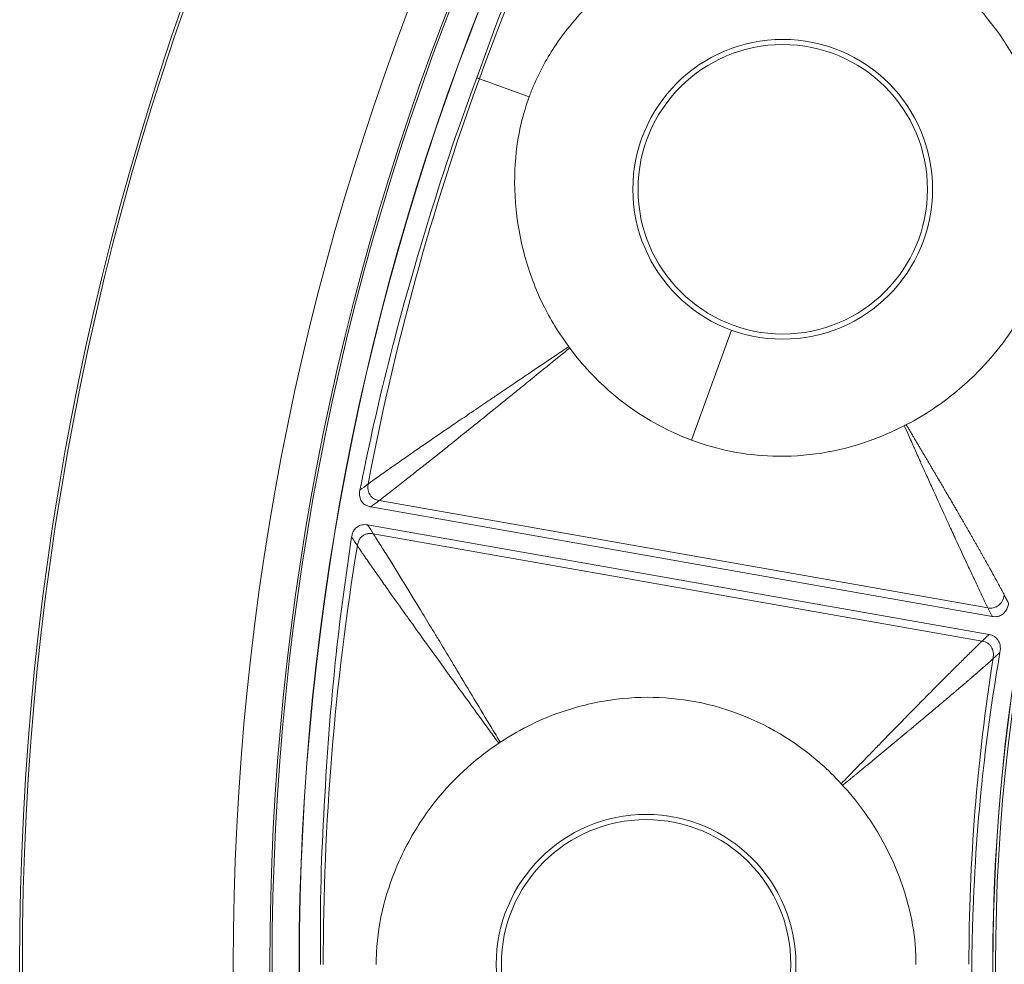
# Model space of a CAD drawing. Header units: inches. Extents: x -2.8 to 15.2, y -6.6 to 17.6.
# Tile 17 of 83: x 8.1 to 9.3, y -3.1 to -1.9. Entities that reach past the tile are written whole.
import ezdxf

# ---------------------------------------------------------------- set-up
doc = ezdxf.new("R2010")
doc.units = ezdxf.units.IN
doc.header["$MEASUREMENT"] = 0
doc.layers.add('Visible (ANSI)', color=7, linetype='Continuous', lineweight=18)
doc.layers.add('Visible Narrow (ANSI)', color=7, linetype='Continuous', lineweight=18)

msp = doc.modelspace()

# ---------------------------------------------------------------- linework, layer by layer
at = {"layer": 'Visible (ANSI)'}
for p, q in [((9.3283, -2.6708), (8.5667, -2.5365)), ((9.3244, -2.6929), (8.5628, -2.5586))]:
    msp.add_line(p, q, dxfattribs=at)
for centre, radius in [((11.6816, -3.0972), 3.5453), ((11.6816, -3.0972), 3.542), ((11.6816, -3.0972), 3.2835), ((11.6816, -3.0972), 3.2386), ((11.6816, -3.0972), 3.2359), ((11.6816, -3.0972), 3.2028), ((11.6816, -3.0972), 3.2025), ((11.6816, -3.0972), 2.3526), ((11.6816, -3.0972), 2.3524), ((9.0716, -2.1472), 0.1774), ((8.9041, -3.0972), 0.1774)]:
    msp.add_circle(centre, radius, dxfattribs=at)
for centre, radius, start, end in [((11.6816, -3.0972), 2.3492, 153.61, 206.39), ((11.6785, -3.0966), 3.1338, 169.2276132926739, 169.2276331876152), ((11.6399, -3.0904), 3.0947, 170.7698717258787, 170.7698834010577)]:
    msp.add_arc(centre, radius, start, end, dxfattribs=at)
for points, knots in [([(8.6965, -2.0107), (8.73, -1.9171), (8.7462, -1.879), (8.8245, -1.6965), (8.8661, -1.6149), (8.9115, -1.5316)], [-1.447953, -1.447953, -1.447953, -1.447953, -1.062254, -1.062254, -0.278014, -0.278014, -0.278014, -0.278014]), ([(9.372, -2.021), (9.3628, -1.9987), (9.3521, -1.9796), (9.3179, -1.9283), (9.2874, -1.8974), (9.218, -1.8514), (9.1806, -1.836), (9.1205, -1.8236), (9.0994, -1.8213), (9.0549, -1.8208), (9.0269, -1.823), (8.9967, -1.8303)], [0.4775181, 0.4775181, 0.4775181, 0.4775181, 0.571479, 0.571479, 0.7834136, 0.7834136, 0.9829722, 0.9829722, 1.0877717, 1.0877717, 1.2039733, 1.2039733, 1.2039733, 1.2039733]), ([(8.9947, -1.8308), (8.9673, -1.8374), (8.9321, -1.8495), (8.8768, -1.884), (8.8595, -1.8973), (8.8249, -1.9293), (8.808, -1.9487), (8.7829, -1.9857), (8.7737, -2.0025), (8.7643, -2.0248), (8.7625, -2.0293), (8.7608, -2.0341)], [0.721035, 0.721035, 0.721035, 0.721035, 1.0196794, 1.0196794, 1.168255, 1.168255, 1.3434909, 1.3434909, 1.4781824, 1.4781824, 1.5102401, 1.5102401, 1.5102401, 1.5102401]), ([(8.5533, -2.5159), (8.5727, -2.4197), (8.5943, -2.3262), (8.6553, -2.1265), (8.6688, -2.0856), (8.6965, -2.0107)], [-6.768674, -6.768674, -6.768674, -6.768674, -4.297087, -4.297087, -3.056468, -3.056468, -3.056468, -3.056468]), ([(8.7608, -2.0341), (8.7586, -2.0402), (8.7565, -2.0466), (8.7507, -2.0664), (8.7478, -2.0803), (8.7408, -2.1317), (8.7418, -2.1768), (8.7596, -2.2455), (8.7671, -2.2661), (8.7841, -2.3015), (8.7946, -2.3203), (8.8093, -2.3401)], [0.3336366, 0.3336366, 0.3336366, 0.3336366, 0.3690621, 0.3690621, 0.4517727, 0.4517727, 0.6653029, 0.6653029, 0.7609003, 0.7609003, 0.836152, 0.836152, 0.836152, 0.836152]), ([(9.2229, -2.4357), (9.2355, -2.4293), (9.2464, -2.4226), (9.274, -2.4043), (9.2909, -2.3905), (9.3295, -2.3527), (9.3488, -2.3277), (9.3682, -2.2933), (9.3727, -2.2841), (9.3789, -2.2696), (9.3808, -2.2647), (9.3824, -2.2603)], [0.6303659, 0.6303659, 0.6303659, 0.6303659, 0.6905709, 0.6905709, 0.8060698, 0.8060698, 0.9785377, 0.9785377, 1.040405, 1.040405, 1.0737627, 1.0737627, 1.0737627, 1.0737627]), ([(8.8105, -2.3418), (8.8182, -2.3521), (8.8264, -2.362), (8.8644, -2.4027), (8.8996, -2.4281), (8.9455, -2.4491), (8.9525, -2.452), (8.9597, -2.4547)], [0.8370645, 0.8370645, 0.8370645, 0.8370645, 1.0320565, 1.0320565, 1.6885693, 1.6885693, 1.8060057, 1.8060057, 1.8060057, 1.8060057]), ([(8.9597, -2.4547), (8.9915, -2.4666), (9.0251, -2.4733), (9.0995, -2.4755), (9.1397, -2.4691), (9.1922, -2.4505), (9.2066, -2.4442), (9.2205, -2.437)], [1.806006, 1.806006, 1.806006, 1.806006, 2.33096, 2.33096, 2.944596, 2.944596, 3.181959, 3.181959, 3.181959, 3.181959]), ([(9.2205, -2.437), (9.2213, -2.4366), (9.222, -2.4362), (9.2228, -2.4358), (9.2229, -2.4357), (9.2229, -2.4357)], [0.24237317, 0.24237317, 0.24237317, 0.24237317, 0.25467927, 0.25467927, 0.25554572, 0.25554572, 0.25554572, 0.25554572]), ([(8.5667, -2.5365), (8.5653, -2.5363), (8.5639, -2.5359), (8.5613, -2.5349), (8.5601, -2.5343), (8.5575, -2.5324), (8.5563, -2.5311), (8.5542, -2.5278), (8.5535, -2.526), (8.5526, -2.5213), (8.5528, -2.5185), (8.5533, -2.5159)], [-0.07142785, -0.07142785, -0.07142785, -0.07142785, -0.06067902, -0.06067902, -0.05034028, -0.05034028, -0.0362105, -0.0362105, -0.02075926, -0.02075926, 0, 0, 0, 0]), ([(8.5432, -2.5735), (8.5434, -2.5719), (8.5438, -2.5703), (8.5448, -2.5674), (8.5455, -2.566), (8.5474, -2.5633), (8.5487, -2.5619), (8.5518, -2.5598), (8.5536, -2.559), (8.5579, -2.5581), (8.5603, -2.5582), (8.5628, -2.5586)], [-0.07138167, -0.07138167, -0.07138167, -0.07138167, -0.05926609, -0.05926609, -0.04766803, -0.04766803, -0.03348595, -0.03348595, -0.01869619, -0.01869619, 0, 0, 0, 0]), ([(8.505, -3.0972), (8.5044, -2.9978), (8.5066, -2.9564), (8.5177, -2.7581), (8.529, -2.6673), (8.5432, -2.5735)], [-1.447953, -1.447953, -1.447953, -1.447953, -1.062254, -1.062254, -0.278014, -0.278014, -0.278014, -0.278014]), ([(9.3484, -2.6548), (9.3481, -2.6565), (9.3477, -2.6582), (9.3465, -2.6613), (9.3458, -2.6627), (9.3437, -2.6658), (9.3423, -2.6672), (9.339, -2.6695), (9.3372, -2.6703), (9.333, -2.6712), (9.3306, -2.6712), (9.3283, -2.6708)], [-0.0739186, -0.0739186, -0.0739186, -0.0739186, -0.06095445, -0.06095445, -0.0484905, -0.0484905, -0.03306529, -0.03306529, -0.01779413, -0.01779413, 0, 0, 0, 0]), ([(9.3244, -2.6929), (9.3256, -2.6931), (9.3268, -2.6934), (9.3291, -2.6943), (9.3302, -2.6949), (9.3328, -2.6966), (9.3342, -2.698), (9.3366, -2.7014), (9.3374, -2.7035), (9.3384, -2.7085), (9.3384, -2.7115), (9.3378, -2.7148)], [-0.08431808, -0.08431808, -0.08431808, -0.08431808, -0.07336309, -0.07336309, -0.06261102, -0.06261102, -0.04507429, -0.04507429, -0.02527359, -0.02527359, 0, 0, 0, 0]), ([(9.3378, -2.7148), (9.3229, -2.8015), (9.3097, -2.9012), (9.3042, -3.0461), (9.3036, -3.0597), (9.3032, -3.0972)], [-13.567321, -13.567321, -13.567321, -13.567321, -4.529822, -4.529822, -3.431157, -3.431157, -3.431157, -3.431157]), ([(9.1432, -2.8758), (9.1269, -2.858), (9.1103, -2.8438), (9.0607, -2.8072), (9.0215, -2.7886), (8.9405, -2.7691), (8.9001, -2.7675), (8.8394, -2.7763), (8.8188, -2.7814), (8.7767, -2.7962), (8.7513, -2.8078), (8.7253, -2.825)], [0.4775181, 0.4775181, 0.4775181, 0.4775181, 0.571479, 0.571479, 0.7834136, 0.7834136, 0.9829722, 0.9829722, 1.0877717, 1.0877717, 1.2039733, 1.2039733, 1.2039733, 1.2039733]), ([(8.7236, -2.8262), (8.7001, -2.8417), (8.6712, -2.8651), (8.631, -2.9165), (8.6193, -2.9348), (8.5977, -2.9768), (8.5885, -3.0008), (8.5776, -3.0442), (8.5747, -3.0631), (8.5735, -3.0873), (8.5733, -3.0921), (8.5733, -3.0972)], [0.721035, 0.721035, 0.721035, 0.721035, 1.0196794, 1.0196794, 1.168255, 1.168255, 1.3434909, 1.3434909, 1.4781824, 1.4781824, 1.5102401, 1.5102401, 1.5102401, 1.5102401]), ([(8.7253, -2.825), (8.7252, -2.8251), (8.7251, -2.8252), (8.7245, -2.8256), (8.724, -2.8259), (8.7236, -2.8262)], [0.205193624, 0.205193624, 0.205193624, 0.205193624, 0.206318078, 0.206318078, 0.210949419, 0.210949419, 0.210949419, 0.210949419]), ([(9.2348, -3.0972), (9.2348, -3.0933), (9.2348, -3.0846), (9.2325, -3.0569), (9.2296, -3.041), (9.2231, -3.0156), (9.2201, -3.0059), (9.2056, -2.9657), (9.1881, -2.9303), (9.1555, -2.8895), (9.1502, -2.8834), (9.145, -2.8778)], [0.4840466, 0.4840466, 0.4840466, 0.4840466, 0.5090512, 0.5090512, 0.5438831, 0.5438831, 0.5658065, 0.5658065, 0.6361829, 0.6361829, 0.6497439, 0.6497439, 0.6497439, 0.6497439]), ([(9.3032, -3.0972), (9.3035, -3.1305), (9.3041, -3.1465), (9.3097, -3.293), (9.3229, -3.3927), (9.3378, -3.4795)], [-0.8944756, -0.8944756, -0.8944756, -0.8944756, -0.8113355, -0.8113355, -0.1875168, -0.1875168, -0.1875168, -0.1875168])]:
    msp.add_open_spline(points, degree=3, knots=knots, dxfattribs=at)
for points in [[(8.8093, -2.3401), (8.8097, -2.3407), (8.8101, -2.3412), (8.8105, -2.3418)], [(9.145, -2.8778), (9.1444, -2.8771), (9.1438, -2.8765), (9.1432, -2.8758)]]:
    msp.add_open_spline(points, degree=3, dxfattribs=at)
at = {"layer": 'Visible Narrow (ANSI)'}
for p, q in [((8.6965, -2.0107), (8.6998, -2.0119)), ((8.7608, -2.0341), (8.6998, -2.0119)), ((8.9597, -2.4547), (9.0087, -2.3198)), ((9.3231, -2.6603), (8.5769, -2.5287)), ((9.3159, -2.701), (8.5697, -2.5694))]:
    msp.add_line(p, q, dxfattribs=at)
for centre in [(9.0716, -2.1472), (8.9041, -3.0972)]:
    msp.add_circle(centre, 0.1837, dxfattribs=at)
for centre, major_axis, ratio, start_param, end_param in [((10.243, -2.432), (-0.9438, -2.0413), 0.706229, 4.601604, 4.831061), ((12.112, -3.2152), (-3.4907, 0.957), 0.936227, 6.206902, 6.358995), ((10.1023, -2.9642), (-0.1887, -2.241), 0.706229, 4.601604, 4.831061), ((10.496, -2.9986), (-0.1398, -1.6822), 0.706246, 4.606434, 4.829535)]:
    msp.add_ellipse(centre, major_axis=major_axis, ratio=ratio, start_param=start_param, end_param=end_param, dxfattribs=at)
for points, knots in [([(8.5635, -2.5084), (8.5638, -2.5082), (8.564, -2.508), (8.5643, -2.5078), (8.5649, -2.5074), (8.5654, -2.5069), (8.566, -2.5065), (8.5671, -2.5057), (8.5683, -2.5048), (8.5696, -2.5039), (8.5707, -2.5031), (8.5719, -2.5022), (8.5732, -2.5013), (8.5755, -2.4996), (8.5781, -2.4978), (8.5807, -2.4959), (8.5832, -2.4942), (8.5858, -2.4924), (8.5885, -2.4905), (8.5933, -2.4871), (8.5986, -2.4834), (8.6044, -2.4794), (8.6095, -2.4758), (8.6149, -2.472), (8.6207, -2.468), (8.6308, -2.461), (8.6419, -2.4534), (8.6541, -2.4451), (8.659, -2.4417), (8.6641, -2.4382), (8.6694, -2.4346), (8.6754, -2.4305), (8.6817, -2.4263), (8.6882, -2.4218), (8.6887, -2.4215), (8.6893, -2.4211), (8.6899, -2.4207), (8.697, -2.4159), (8.7053, -2.4102), (8.7106, -2.4066), (8.7144, -2.4041), (8.7182, -2.4015), (8.722, -2.3989), (8.7222, -2.3988), (8.7225, -2.3986), (8.7228, -2.3984), (8.7294, -2.3939), (8.7359, -2.3895), (8.7424, -2.3851), (8.7476, -2.3816), (8.7527, -2.3782), (8.7578, -2.3747), (8.7697, -2.3667), (8.7815, -2.3588), (8.7932, -2.3509), (8.7986, -2.3473), (8.8039, -2.3437), (8.8093, -2.3401)], [0, 0, 0, 0, 0.00733, 0.00733, 0.00733, 0.022644, 0.022644, 0.022644, 0.05159, 0.05159, 0.05159, 0.078656, 0.078656, 0.078656, 0.128368, 0.128368, 0.128368, 0.173531, 0.173531, 0.173531, 0.254111, 0.254111, 0.254111, 0.32542, 0.32542, 0.32542, 0.449699, 0.449699, 0.449699, 0.5, 0.5, 0.5, 0.557536, 0.557536, 0.557536, 0.5625, 0.5625, 0.5625, 0.625, 0.625, 0.625, 0.669285, 0.669285, 0.669285, 0.672595, 0.672595, 0.672595, 0.75, 0.75, 0.75, 0.811275, 0.811275, 0.811275, 0.954154, 0.954154, 0.954154, 1.020354, 1.020354, 1.020354, 1.020354]), ([(8.5769, -2.5287), (8.5774, -2.5283), (8.5779, -2.528), (8.5784, -2.5276), (8.579, -2.5271), (8.5796, -2.5267), (8.5802, -2.5262), (8.5813, -2.5254), (8.5825, -2.5245), (8.5837, -2.5235), (8.5848, -2.5226), (8.586, -2.5217), (8.5872, -2.5208), (8.5896, -2.5189), (8.5921, -2.517), (8.5946, -2.515), (8.597, -2.5131), (8.5995, -2.5112), (8.6021, -2.5092), (8.6026, -2.5088), (8.6031, -2.5084), (8.6037, -2.508), (8.6084, -2.5043), (8.6086, -2.5041), (8.6126, -2.501), (8.614, -2.4999), (8.6156, -2.4986), (8.6174, -2.4972), (8.6207, -2.4946), (8.6247, -2.4914), (8.6294, -2.4877), (8.6306, -2.4867), (8.6318, -2.4858), (8.633, -2.4848), (8.6451, -2.4752), (8.6515, -2.4701), (8.6602, -2.4631), (8.6617, -2.4619), (8.6632, -2.4607), (8.6647, -2.4595), (8.6729, -2.453), (8.6813, -2.4462), (8.69, -2.4392), (8.6924, -2.4373), (8.6946, -2.4355), (8.6969, -2.4337), (8.7088, -2.4241), (8.7188, -2.416), (8.7294, -2.4074), (8.7341, -2.4037), (8.7389, -2.3998), (8.744, -2.3957), (8.7499, -2.3909), (8.756, -2.3859), (8.7623, -2.3808), (8.7729, -2.3723), (8.7839, -2.3634), (8.7954, -2.354), (8.8004, -2.35), (8.8054, -2.3459), (8.8105, -2.3418)], [0, 0, 0, 0, 0.007567, 0.007567, 0.007567, 0.016045, 0.016045, 0.016045, 0.033001, 0.033001, 0.033001, 0.049956, 0.049956, 0.049956, 0.083864, 0.083864, 0.083864, 0.11777, 0.11777, 0.11777, 0.125, 0.125, 0.125, 0.1875, 0.1875, 0.1875, 0.20964, 0.20964, 0.20964, 0.25, 0.25, 0.25, 0.26079, 0.26079, 0.26079, 0.375, 0.375, 0.375, 0.394266, 0.394266, 0.394266, 0.5, 0.5, 0.5, 0.528693, 0.528693, 0.528693, 0.682649, 0.682649, 0.682649, 0.75, 0.75, 0.75, 0.828673, 0.828673, 0.828673, 0.960573, 0.960573, 0.960573, 1.017201, 1.017201, 1.017201, 1.017201]), ([(9.2205, -2.437), (9.2222, -2.4407), (9.2239, -2.4445), (9.2256, -2.4483), (9.2268, -2.451), (9.228, -2.4538), (9.2293, -2.4565), (9.2305, -2.4592), (9.2317, -2.4619), (9.2329, -2.4646), (9.2353, -2.47), (9.2377, -2.4754), (9.2402, -2.4809), (9.2423, -2.4856), (9.2445, -2.4904), (9.2467, -2.4953), (9.2469, -2.4958), (9.2472, -2.4964), (9.2474, -2.497), (9.2498, -2.5023), (9.2522, -2.5076), (9.2547, -2.513), (9.2594, -2.5234), (9.2642, -2.5339), (9.2691, -2.5448), (9.2711, -2.5491), (9.273, -2.5534), (9.275, -2.5578), (9.2779, -2.564), (9.2807, -2.5701), (9.2834, -2.576), (9.2884, -2.5867), (9.2931, -2.5969), (9.2976, -2.6066), (9.3, -2.6117), (9.3023, -2.6167), (9.3046, -2.6215), (9.307, -2.6266), (9.3093, -2.6314), (9.3115, -2.6361), (9.3126, -2.6385), (9.3137, -2.6409), (9.3148, -2.6432), (9.316, -2.6456), (9.3171, -2.6479), (9.3181, -2.6501), (9.3192, -2.6525), (9.3203, -2.6547), (9.3213, -2.6568), (9.3219, -2.658), (9.3225, -2.6592), (9.3231, -2.6603)], [-0.02404, -0.02404, -0.02404, -0.02404, 0.028221, 0.028221, 0.028221, 0.065639, 0.065639, 0.065639, 0.102698, 0.102698, 0.102698, 0.175601, 0.175601, 0.175601, 0.239108, 0.239108, 0.239108, 0.2467, 0.2467, 0.2467, 0.315832, 0.315832, 0.315832, 0.447835, 0.447835, 0.447835, 0.5, 0.5, 0.5, 0.574304, 0.574304, 0.574304, 0.709012, 0.709012, 0.709012, 0.780781, 0.780781, 0.780781, 0.856063, 0.856063, 0.856063, 0.895195, 0.895195, 0.895195, 0.935433, 0.935433, 0.935433, 0.976875, 0.976875, 0.976875, 1, 1, 1, 1]), ([(9.2229, -2.4357), (9.2236, -2.4369), (9.2243, -2.4381), (9.225, -2.4393), (9.2252, -2.4396), (9.2254, -2.4399), (9.2256, -2.4402), (9.2258, -2.4405), (9.226, -2.4409), (9.2262, -2.4412), (9.2265, -2.4418), (9.2269, -2.4424), (9.2273, -2.4431), (9.2277, -2.4437), (9.228, -2.4443), (9.2284, -2.445), (9.2286, -2.4453), (9.2288, -2.4456), (9.229, -2.4459), (9.2292, -2.4462), (9.2293, -2.4466), (9.2295, -2.4469), (9.2301, -2.4478), (9.2307, -2.4488), (9.2312, -2.4497), (9.2314, -2.45), (9.2316, -2.4503), (9.2318, -2.4507), (9.232, -2.451), (9.2321, -2.4513), (9.2323, -2.4516), (9.2329, -2.4526), (9.2335, -2.4535), (9.234, -2.4544), (9.2344, -2.4551), (9.2348, -2.4557), (9.2351, -2.4563), (9.2355, -2.457), (9.2359, -2.4576), (9.2362, -2.4582), (9.237, -2.4595), (9.2377, -2.4607), (9.2385, -2.462), (9.2388, -2.4626), (9.2392, -2.4632), (9.2396, -2.4638), (9.24, -2.4645), (9.2403, -2.4651), (9.2407, -2.4657), (9.2414, -2.467), (9.2422, -2.4682), (9.2429, -2.4694), (9.2433, -2.4701), (9.2436, -2.4707), (9.244, -2.4713), (9.2444, -2.4719), (9.2447, -2.4725), (9.2451, -2.4732), (9.2455, -2.4738), (9.2458, -2.4744), (9.2462, -2.475), (9.2466, -2.4756), (9.2469, -2.4763), (9.2473, -2.4769), (9.2477, -2.4775), (9.248, -2.4781), (9.2484, -2.4787), (9.2488, -2.4794), (9.2491, -2.48), (9.2495, -2.4806), (9.2499, -2.4812), (9.2502, -2.4818), (9.2506, -2.4824), (9.2509, -2.4831), (9.2513, -2.4837), (9.2517, -2.4843), (9.2524, -2.4855), (9.2531, -2.4868), (9.2539, -2.488), (9.2542, -2.4886), (9.2546, -2.4892), (9.2549, -2.4898), (9.2553, -2.4904), (9.2557, -2.491), (9.256, -2.4917), (9.2564, -2.4923), (9.2567, -2.4929), (9.2571, -2.4935), (9.2575, -2.4941), (9.2578, -2.4947), (9.2582, -2.4953), (9.2585, -2.4959), (9.2589, -2.4966), (9.2593, -2.4972), (9.2596, -2.4978), (9.26, -2.4984), (9.2603, -2.499), (9.2618, -2.5015), (9.2632, -2.5039), (9.2646, -2.5063), (9.265, -2.5069), (9.2654, -2.5075), (9.2657, -2.5081), (9.2661, -2.5087), (9.2664, -2.5093), (9.2668, -2.5099), (9.2671, -2.5105), (9.2675, -2.5111), (9.2678, -2.5117), (9.2682, -2.5123), (9.2686, -2.513), (9.2689, -2.5136), (9.2693, -2.5142), (9.2696, -2.5148), (9.27, -2.5154), (9.2703, -2.516), (9.2707, -2.5166), (9.271, -2.5172), (9.2717, -2.5184), (9.2724, -2.5196), (9.2731, -2.5208), (9.2733, -2.5211), (9.2735, -2.5214), (9.2737, -2.5217), (9.2738, -2.522), (9.274, -2.5223), (9.2742, -2.5226), (9.2746, -2.5232), (9.2749, -2.5238), (9.2753, -2.5244), (9.2755, -2.5248), (9.2758, -2.5253), (9.276, -2.5257), (9.2761, -2.5259), (9.2762, -2.526), (9.2763, -2.5262), (9.2764, -2.5263), (9.2765, -2.5265), (9.2766, -2.5266), (9.2768, -2.5271), (9.2771, -2.5275), (9.2774, -2.528), (9.2777, -2.5286), (9.2781, -2.5292), (9.2784, -2.5298), (9.2786, -2.5301), (9.2788, -2.5304), (9.2789, -2.5307), (9.2791, -2.531), (9.2793, -2.5313), (9.2795, -2.5316), (9.2798, -2.5322), (9.2801, -2.5328), (9.2805, -2.5334), (9.2808, -2.5338), (9.281, -2.5343), (9.2813, -2.5347), (9.2813, -2.5348), (9.2814, -2.5349), (9.2815, -2.535), (9.2816, -2.5352), (9.2817, -2.5354), (9.2818, -2.5356), (9.2821, -2.5361), (9.2823, -2.5365), (9.2826, -2.5369), (9.2829, -2.5375), (9.2833, -2.5381), (9.2836, -2.5387), (9.2838, -2.539), (9.284, -2.5393), (9.2841, -2.5396), (9.2843, -2.5399), (9.2845, -2.5402), (9.2847, -2.5405), (9.285, -2.5411), (9.2853, -2.5417), (9.2857, -2.5423), (9.286, -2.5427), (9.2862, -2.5432), (9.2865, -2.5436), (9.2866, -2.5438), (9.2866, -2.5439), (9.2867, -2.5441), (9.2868, -2.5442), (9.2869, -2.5444), (9.287, -2.5445), (9.2872, -2.545), (9.2875, -2.5454), (9.2878, -2.5459), (9.2881, -2.5464), (9.2884, -2.547), (9.2888, -2.5476), (9.289, -2.5479), (9.2891, -2.5482), (9.2893, -2.5485), (9.2895, -2.5488), (9.2896, -2.5491), (9.2898, -2.5494), (9.2905, -2.5506), (9.2912, -2.5518), (9.2919, -2.5529), (9.2922, -2.5535), (9.2926, -2.5541), (9.2929, -2.5547), (9.2932, -2.5553), (9.2936, -2.5559), (9.2939, -2.5565), (9.2943, -2.5571), (9.2946, -2.5577), (9.2949, -2.5583), (9.2953, -2.5588), (9.2956, -2.5594), (9.296, -2.56), (9.2966, -2.5612), (9.2973, -2.5624), (9.298, -2.5635), (9.2985, -2.5644), (9.299, -2.5653), (9.2995, -2.5662), (9.2997, -2.5665), (9.2998, -2.5668), (9.3, -2.5671), (9.3002, -2.5674), (9.3003, -2.5676), (9.3005, -2.5679), (9.301, -2.5688), (9.3015, -2.5697), (9.302, -2.5706), (9.3024, -2.5712), (9.3027, -2.5717), (9.303, -2.5723), (9.3034, -2.5729), (9.3037, -2.5735), (9.304, -2.5741), (9.3044, -2.5747), (9.3047, -2.5752), (9.305, -2.5758), (9.3054, -2.5764), (9.3057, -2.577), (9.306, -2.5776), (9.3064, -2.5781), (9.3067, -2.5787), (9.307, -2.5793), (9.3074, -2.5799), (9.3077, -2.5805), (9.308, -2.5811), (9.3087, -2.5822), (9.3093, -2.5834), (9.31, -2.5845), (9.3103, -2.5851), (9.3107, -2.5857), (9.311, -2.5863), (9.3113, -2.5869), (9.3116, -2.5874), (9.312, -2.588), (9.3123, -2.5886), (9.3126, -2.5892), (9.313, -2.5897), (9.3133, -2.5903), (9.3136, -2.5909), (9.3139, -2.5915), (9.3143, -2.5921), (9.3146, -2.5926), (9.3149, -2.5932), (9.3152, -2.5938), (9.3156, -2.5944), (9.3159, -2.5949), (9.3162, -2.5955), (9.3165, -2.5961), (9.3169, -2.5967), (9.3172, -2.5972), (9.3175, -2.5978), (9.3178, -2.5984), (9.3185, -2.5995), (9.3191, -2.6007), (9.3198, -2.6018), (9.3201, -2.6024), (9.3204, -2.603), (9.3207, -2.6036), (9.321, -2.6041), (9.3214, -2.6047), (9.3217, -2.6053), (9.322, -2.6058), (9.3223, -2.6064), (9.3226, -2.607), (9.323, -2.6075), (9.3233, -2.6081), (9.3236, -2.6087), (9.3239, -2.6093), (9.3242, -2.6098), (9.3245, -2.6104), (9.3249, -2.611), (9.3252, -2.6115), (9.3255, -2.6121), (9.326, -2.6129), (9.3264, -2.6138), (9.3269, -2.6146), (9.327, -2.6149), (9.3272, -2.6152), (9.3274, -2.6155), (9.3275, -2.6158), (9.3277, -2.616), (9.3278, -2.6163), (9.3283, -2.6172), (9.3288, -2.618), (9.3292, -2.6189), (9.3294, -2.6191), (9.3295, -2.6194), (9.3297, -2.6197), (9.3298, -2.62), (9.33, -2.6203), (9.3301, -2.6205), (9.3305, -2.6211), (9.3308, -2.6217), (9.3311, -2.6222), (9.3314, -2.6228), (9.3317, -2.6233), (9.332, -2.6239), (9.3321, -2.6242), (9.3323, -2.6244), (9.3324, -2.6247), (9.3326, -2.625), (9.3327, -2.6253), (9.3329, -2.6256), (9.3341, -2.6278), (9.3353, -2.63), (9.3365, -2.6321), (9.3366, -2.6324), (9.3368, -2.6327), (9.3369, -2.633), (9.337, -2.6332), (9.3372, -2.6335), (9.3373, -2.6338), (9.3376, -2.6343), (9.3379, -2.6348), (9.3382, -2.6354), (9.3384, -2.6358), (9.3386, -2.6362), (9.3388, -2.6366), (9.3389, -2.6367), (9.339, -2.6368), (9.3391, -2.637), (9.3391, -2.6371), (9.3392, -2.6372), (9.3393, -2.6374), (9.3395, -2.6378), (9.3397, -2.6382), (9.3399, -2.6386), (9.341, -2.6407), (9.3421, -2.6428), (9.3431, -2.6447)], [-0.017029, -0.017029, -0.017029, -0.017029, -0.004762, -0.004762, -0.004762, -0.001465, -0.001465, -0.001465, 0.001832, 0.001832, 0.001832, 0.008441, 0.008441, 0.008441, 0.015071, 0.015071, 0.015071, 0.018395, 0.018395, 0.018395, 0.021723, 0.021723, 0.021723, 0.031741, 0.031741, 0.031741, 0.035091, 0.035091, 0.035091, 0.038447, 0.038447, 0.038447, 0.048547, 0.048547, 0.048547, 0.055309, 0.055309, 0.055309, 0.062093, 0.062093, 0.062093, 0.07573, 0.07573, 0.07573, 0.082583, 0.082583, 0.082583, 0.08946, 0.08946, 0.08946, 0.103285, 0.103285, 0.103285, 0.110234, 0.110234, 0.110234, 0.117208, 0.117208, 0.117208, 0.124206, 0.124206, 0.124206, 0.13123, 0.13123, 0.13123, 0.138279, 0.138279, 0.138279, 0.145353, 0.145353, 0.145353, 0.152454, 0.152454, 0.152454, 0.15958, 0.15958, 0.15958, 0.173913, 0.173913, 0.173913, 0.18112, 0.18112, 0.18112, 0.188355, 0.188355, 0.188355, 0.195617, 0.195617, 0.195617, 0.202907, 0.202907, 0.202907, 0.210226, 0.210226, 0.210226, 0.217573, 0.217573, 0.217573, 0.247256, 0.247256, 0.247256, 0.254752, 0.254752, 0.254752, 0.262279, 0.262279, 0.262279, 0.269837, 0.269837, 0.269837, 0.277426, 0.277426, 0.277426, 0.285048, 0.285048, 0.285048, 0.292702, 0.292702, 0.292702, 0.30811, 0.30811, 0.30811, 0.311983, 0.311983, 0.311983, 0.315864, 0.315864, 0.315864, 0.323652, 0.323652, 0.323652, 0.329516, 0.329516, 0.329516, 0.331475, 0.331475, 0.331475, 0.333436, 0.333436, 0.333436, 0.339333, 0.339333, 0.339333, 0.347226, 0.347226, 0.347226, 0.351187, 0.351187, 0.351187, 0.355156, 0.355156, 0.355156, 0.363122, 0.363122, 0.363122, 0.369121, 0.369121, 0.369121, 0.370624, 0.370624, 0.370624, 0.373132, 0.373132, 0.373132, 0.379166, 0.379166, 0.379166, 0.387245, 0.387245, 0.387245, 0.391299, 0.391299, 0.391299, 0.395362, 0.395362, 0.395362, 0.403519, 0.403519, 0.403519, 0.409663, 0.409663, 0.409663, 0.411715, 0.411715, 0.411715, 0.413771, 0.413771, 0.413771, 0.419952, 0.419952, 0.419952, 0.42823, 0.42823, 0.42823, 0.432385, 0.432385, 0.432385, 0.43655, 0.43655, 0.43655, 0.453316, 0.453316, 0.453316, 0.461764, 0.461764, 0.461764, 0.470257, 0.470257, 0.470257, 0.478794, 0.478794, 0.478794, 0.487377, 0.487377, 0.487377, 0.504683, 0.504683, 0.504683, 0.517788, 0.517788, 0.517788, 0.522181, 0.522181, 0.522181, 0.526586, 0.526586, 0.526586, 0.539877, 0.539877, 0.539877, 0.548802, 0.548802, 0.548802, 0.557778, 0.557778, 0.557778, 0.566808, 0.566808, 0.566808, 0.575892, 0.575892, 0.575892, 0.585031, 0.585031, 0.585031, 0.594227, 0.594227, 0.594227, 0.612789, 0.612789, 0.612789, 0.622159, 0.622159, 0.622159, 0.631589, 0.631589, 0.631589, 0.641081, 0.641081, 0.641081, 0.650636, 0.650636, 0.650636, 0.660255, 0.660255, 0.660255, 0.66994, 0.66994, 0.66994, 0.679691, 0.679691, 0.679691, 0.68951, 0.68951, 0.68951, 0.709359, 0.709359, 0.709359, 0.719392, 0.719392, 0.719392, 0.7295, 0.7295, 0.7295, 0.739683, 0.739683, 0.739683, 0.749944, 0.749944, 0.749944, 0.760285, 0.760285, 0.760285, 0.770707, 0.770707, 0.770707, 0.786497, 0.786497, 0.786497, 0.791803, 0.791803, 0.791803, 0.797131, 0.797131, 0.797131, 0.81325, 0.81325, 0.81325, 0.818669, 0.818669, 0.818669, 0.82411, 0.82411, 0.82411, 0.835065, 0.835065, 0.835065, 0.846117, 0.846117, 0.846117, 0.85168, 0.85168, 0.85168, 0.857268, 0.857268, 0.857268, 0.902927, 0.902927, 0.902927, 0.908759, 0.908759, 0.908759, 0.91462, 0.91462, 0.91462, 0.926431, 0.926431, 0.926431, 0.935369, 0.935369, 0.935369, 0.938364, 0.938364, 0.938364, 0.941367, 0.941367, 0.941367, 0.950423, 0.950423, 0.950423, 1, 1, 1, 1]), ([(8.5769, -2.5287), (8.5767, -2.5287), (8.5766, -2.5287), (8.5764, -2.5286), (8.5746, -2.5283), (8.5729, -2.5277), (8.5713, -2.5269), (8.5695, -2.5259), (8.568, -2.5247), (8.5667, -2.5232), (8.5664, -2.5228), (8.566, -2.5223), (8.5657, -2.5219), (8.5646, -2.5202), (8.5638, -2.5183), (8.5634, -2.5162), (8.5634, -2.516), (8.5633, -2.5157), (8.5633, -2.5154), (8.5631, -2.5139), (8.563, -2.5124), (8.5632, -2.5107), (8.5632, -2.51), (8.5634, -2.5092), (8.5635, -2.5084)], [0, 0, 0, 0, 0.0160258, 0.0160258, 0.0160258, 0.2072622, 0.2072622, 0.2072622, 0.4332685, 0.4332685, 0.4332685, 0.5, 0.5, 0.5, 0.7343491, 0.7343491, 0.7343491, 0.7628471, 0.7628471, 0.7628471, 0.9250129, 0.9250129, 0.9250129, 0.9999968, 0.9999968, 0.9999968, 0.9999968]), ([(8.5697, -2.5694), (8.5696, -2.5694), (8.5694, -2.5694), (8.5692, -2.5694), (8.5674, -2.5691), (8.5657, -2.569), (8.564, -2.5692), (8.5625, -2.5693), (8.561, -2.5697), (8.5597, -2.5703), (8.5586, -2.5707), (8.5577, -2.5713), (8.5568, -2.5719), (8.5562, -2.5723), (8.5557, -2.5728), (8.5552, -2.5732), (8.5542, -2.5742), (8.5533, -2.5754), (8.5526, -2.5768), (8.5525, -2.5769), (8.5524, -2.5771), (8.5523, -2.5772), (8.5517, -2.5785), (8.5511, -2.58), (8.5507, -2.5817), (8.5505, -2.5824), (8.5503, -2.5832), (8.5502, -2.584)], [0, 0, 0, 0, 0.0152637, 0.0152637, 0.0152637, 0.1944549, 0.1944549, 0.1944549, 0.3647437, 0.3647437, 0.3647437, 0.5, 0.5, 0.5, 0.5798857, 0.5798857, 0.5798857, 0.7495957, 0.7495957, 0.7495957, 0.7670679, 0.7670679, 0.7670679, 0.9283902, 0.9283902, 0.9283902, 0.9999997, 0.9999997, 0.9999997, 0.9999997]), ([(8.5697, -2.5694), (8.5725, -2.5738), (8.5757, -2.5788), (8.5792, -2.5843), (8.5823, -2.5892), (8.5857, -2.5945), (8.5892, -2.6002), (8.5953, -2.6101), (8.6021, -2.6212), (8.6095, -2.6333), (8.616, -2.6438), (8.6229, -2.6551), (8.6302, -2.6672), (8.6347, -2.6746), (8.6393, -2.6823), (8.6442, -2.6902), (8.6467, -2.6944), (8.649, -2.6981), (8.6511, -2.7017), (8.656, -2.7098), (8.6603, -2.7168), (8.6649, -2.7245), (8.6674, -2.7286), (8.6698, -2.7326), (8.6722, -2.7366), (8.6794, -2.7486), (8.6865, -2.7604), (8.6935, -2.772), (8.7008, -2.7842), (8.708, -2.7962), (8.715, -2.8079), (8.7185, -2.8137), (8.7219, -2.8193), (8.7253, -2.825)], [0, 0, 0, 0, 0.089255, 0.089255, 0.089255, 0.16843, 0.16843, 0.16843, 0.306634, 0.306634, 0.306634, 0.426691, 0.426691, 0.426691, 0.5, 0.5, 0.5, 0.537815, 0.537815, 0.537815, 0.625, 0.625, 0.625, 0.670667, 0.670667, 0.670667, 0.807375, 0.807375, 0.807375, 0.950764, 0.950764, 0.950764, 1.021053, 1.021053, 1.021053, 1.021053]), ([(8.5502, -2.584), (8.5504, -2.5842), (8.5505, -2.5845), (8.5507, -2.5848), (8.5511, -2.5854), (8.5515, -2.586), (8.5519, -2.5866), (8.5527, -2.5878), (8.5535, -2.589), (8.5543, -2.5903), (8.5552, -2.5915), (8.556, -2.5927), (8.5569, -2.594), (8.5586, -2.5965), (8.5603, -2.599), (8.5621, -2.6016), (8.5639, -2.6041), (8.5657, -2.6067), (8.5675, -2.6093), (8.5712, -2.6145), (8.5749, -2.6199), (8.5787, -2.6252), (8.5823, -2.6304), (8.586, -2.6357), (8.5898, -2.6409), (8.5899, -2.6411), (8.59, -2.6413), (8.5901, -2.6414), (8.597, -2.6511), (8.6026, -2.6589), (8.6094, -2.6684), (8.6108, -2.6704), (8.6122, -2.6724), (8.6137, -2.6744), (8.6193, -2.6823), (8.6254, -2.6908), (8.6318, -2.6997), (8.6338, -2.7025), (8.6358, -2.7052), (8.6377, -2.7079), (8.6463, -2.7199), (8.654, -2.7304), (8.6617, -2.7411), (8.6619, -2.7413), (8.6621, -2.7416), (8.6622, -2.7418), (8.6663, -2.7474), (8.6704, -2.7531), (8.6747, -2.759), (8.6787, -2.7646), (8.6829, -2.7703), (8.6871, -2.776), (8.6952, -2.7872), (8.7036, -2.7987), (8.7121, -2.8105), (8.7159, -2.8157), (8.7197, -2.8209), (8.7236, -2.8262)], [0, 0, 0, 0, 0.003972, 0.003972, 0.003972, 0.012526, 0.012526, 0.012526, 0.029634, 0.029634, 0.029634, 0.046743, 0.046743, 0.046743, 0.080961, 0.080961, 0.080961, 0.11518, 0.11518, 0.11518, 0.183624, 0.183624, 0.183624, 0.25, 0.25, 0.25, 0.252081, 0.252081, 0.252081, 0.375, 0.375, 0.375, 0.400483, 0.400483, 0.400483, 0.5, 0.5, 0.5, 0.531519, 0.531519, 0.531519, 0.672357, 0.672357, 0.672357, 0.675791, 0.675791, 0.675791, 0.75, 0.75, 0.75, 0.820628, 0.820628, 0.820628, 0.957962, 0.957962, 0.957962, 1.018457, 1.018457, 1.018457, 1.018457]), ([(9.3431, -2.6447), (9.3426, -2.6474), (9.3417, -2.6499), (9.3405, -2.652), (9.3393, -2.6542), (9.3377, -2.656), (9.3359, -2.6574), (9.3349, -2.6581), (9.3339, -2.6587), (9.3328, -2.6592), (9.3317, -2.6597), (9.3306, -2.6601), (9.3295, -2.6603), (9.3274, -2.6607), (9.3253, -2.6607), (9.3231, -2.6603)], [0, 0, 0, 0, 0.244978, 0.244978, 0.244978, 0.5, 0.5, 0.5, 0.63582, 0.63582, 0.63582, 0.767125, 0.767125, 0.767125, 1, 1, 1, 1]), ([(9.3231, -2.6603), (9.3247, -2.6635), (9.3263, -2.6667), (9.3279, -2.6699), (9.328, -2.6702), (9.3282, -2.6705), (9.3283, -2.6708)], [0.2263522, 0.2263522, 0.2263522, 0.2263522, 1, 1, 1, 1.0738081, 1.0738081, 1.0738081, 1.0738081]), ([(9.1432, -2.8758), (9.1432, -2.8758), (9.1432, -2.8758), (9.1432, -2.8758), (9.1461, -2.8728), (9.1489, -2.8699), (9.1518, -2.8669), (9.1539, -2.8647), (9.156, -2.8626), (9.158, -2.8604), (9.1601, -2.8583), (9.1622, -2.8562), (9.1643, -2.854), (9.1683, -2.8498), (9.1725, -2.8456), (9.1767, -2.8413), (9.1805, -2.8374), (9.1843, -2.8334), (9.1882, -2.8294), (9.1884, -2.8292), (9.1886, -2.829), (9.1889, -2.8288), (9.193, -2.8245), (9.1971, -2.8203), (9.2013, -2.816), (9.2045, -2.8128), (9.2077, -2.8095), (9.2109, -2.8062), (9.2159, -2.8011), (9.2205, -2.7964), (9.2257, -2.7911), (9.2283, -2.7884), (9.2311, -2.7856), (9.2342, -2.7824), (9.2396, -2.777), (9.2448, -2.7717), (9.2498, -2.7666), (9.2583, -2.7581), (9.2662, -2.7501), (9.2736, -2.7428), (9.2776, -2.7387), (9.2815, -2.7348), (9.2853, -2.7311), (9.2893, -2.7271), (9.2931, -2.7233), (9.2967, -2.7198), (9.2987, -2.7179), (9.3005, -2.716), (9.3023, -2.7142), (9.3042, -2.7124), (9.306, -2.7106), (9.3078, -2.7089), (9.3096, -2.707), (9.3114, -2.7053), (9.3131, -2.7037), (9.3141, -2.7028), (9.315, -2.7019), (9.3159, -2.701)], [-0.024773, -0.024773, -0.024773, -0.024773, -0.024492, -0.024492, -0.024492, 0.029022, 0.029022, 0.029022, 0.067294, 0.067294, 0.067294, 0.105014, 0.105014, 0.105014, 0.178887, 0.178887, 0.178887, 0.2461, 0.2461, 0.2461, 0.25, 0.25, 0.25, 0.320922, 0.320922, 0.320922, 0.375, 0.375, 0.375, 0.457666, 0.457666, 0.457666, 0.5, 0.5, 0.5, 0.574079, 0.574079, 0.574079, 0.699477, 0.699477, 0.699477, 0.768811, 0.768811, 0.768811, 0.844194, 0.844194, 0.844194, 0.88476, 0.88476, 0.88476, 0.927713, 0.927713, 0.927713, 0.97356, 0.97356, 0.97356, 1, 1, 1, 1]), ([(9.3159, -2.701), (9.3185, -2.6985), (9.3211, -2.6961), (9.3237, -2.6936), (9.3239, -2.6934), (9.3242, -2.6931), (9.3244, -2.6929)], [0.2262638, 0.2262638, 0.2262638, 0.2262638, 1, 1, 1, 1.0733801, 1.0733801, 1.0733801, 1.0733801]), ([(9.3294, -2.7225), (9.3298, -2.7197), (9.3299, -2.717), (9.3295, -2.7147), (9.3291, -2.7121), (9.3283, -2.7099), (9.3271, -2.708), (9.3265, -2.707), (9.3257, -2.706), (9.3248, -2.7052), (9.3239, -2.7044), (9.323, -2.7037), (9.322, -2.7031), (9.3202, -2.7021), (9.3182, -2.7014), (9.3159, -2.701)], [0, 0, 0, 0, 0.2413876, 0.2413876, 0.2413876, 0.5, 0.5, 0.5, 0.6429711, 0.6429711, 0.6429711, 0.7754617, 0.7754617, 0.7754617, 1, 1, 1, 1]), ([(9.145, -2.8778), (9.146, -2.8769), (9.1471, -2.876), (9.1482, -2.8752), (9.1484, -2.8749), (9.1487, -2.8747), (9.149, -2.8745), (9.1493, -2.8742), (9.1496, -2.874), (9.1499, -2.8738), (9.1504, -2.8733), (9.151, -2.8728), (9.1516, -2.8724), (9.1522, -2.8719), (9.1527, -2.8714), (9.1533, -2.871), (9.1536, -2.8707), (9.1539, -2.8705), (9.1541, -2.8703), (9.1544, -2.87), (9.1547, -2.8698), (9.155, -2.8696), (9.1558, -2.8689), (9.1567, -2.8682), (9.1575, -2.8675), (9.1578, -2.8672), (9.1581, -2.867), (9.1584, -2.8668), (9.1587, -2.8665), (9.159, -2.8663), (9.1592, -2.8661), (9.1601, -2.8654), (9.1609, -2.8647), (9.1618, -2.864), (9.1624, -2.8635), (9.1629, -2.863), (9.1635, -2.8626), (9.164, -2.8621), (9.1646, -2.8617), (9.1652, -2.8612), (9.1663, -2.8603), (9.1674, -2.8593), (9.1685, -2.8584), (9.1691, -2.858), (9.1697, -2.8575), (9.1702, -2.857), (9.1708, -2.8566), (9.1713, -2.8561), (9.1719, -2.8556), (9.173, -2.8547), (9.1741, -2.8538), (9.1753, -2.8529), (9.1758, -2.8524), (9.1764, -2.852), (9.1769, -2.8515), (9.1775, -2.851), (9.178, -2.8506), (9.1786, -2.8501), (9.1792, -2.8497), (9.1797, -2.8492), (9.1803, -2.8488), (9.1808, -2.8483), (9.1814, -2.8478), (9.1819, -2.8474), (9.1825, -2.8469), (9.183, -2.8465), (9.1836, -2.846), (9.1841, -2.8455), (9.1847, -2.8451), (9.1853, -2.8446), (9.1858, -2.8442), (9.1864, -2.8437), (9.1869, -2.8433), (9.1875, -2.8428), (9.188, -2.8423), (9.1886, -2.8419), (9.1897, -2.841), (9.1908, -2.8401), (9.1919, -2.8392), (9.1924, -2.8387), (9.193, -2.8382), (9.1935, -2.8378), (9.1941, -2.8373), (9.1946, -2.8369), (9.1952, -2.8364), (9.1957, -2.836), (9.1963, -2.8355), (9.1968, -2.8351), (9.1974, -2.8346), (9.1979, -2.8342), (9.1985, -2.8337), (9.199, -2.8333), (9.1996, -2.8328), (9.2001, -2.8323), (9.2006, -2.8319), (9.2012, -2.8314), (9.2017, -2.831), (9.2039, -2.8292), (9.2061, -2.8274), (9.2083, -2.8256), (9.2088, -2.8251), (9.2093, -2.8247), (9.2099, -2.8242), (9.2104, -2.8238), (9.211, -2.8233), (9.2115, -2.8229), (9.2121, -2.8224), (9.2126, -2.822), (9.2131, -2.8215), (9.2137, -2.8211), (9.2142, -2.8206), (9.2148, -2.8202), (9.2153, -2.8197), (9.2158, -2.8193), (9.2164, -2.8188), (9.2169, -2.8184), (9.2175, -2.8179), (9.218, -2.8175), (9.2191, -2.8166), (9.2201, -2.8157), (9.2212, -2.8148), (9.2215, -2.8146), (9.2217, -2.8143), (9.222, -2.8141), (9.2223, -2.8139), (9.2226, -2.8137), (9.2228, -2.8135), (9.2234, -2.813), (9.2239, -2.8126), (9.2244, -2.8121), (9.2248, -2.8118), (9.2252, -2.8114), (9.2256, -2.8111), (9.2258, -2.811), (9.2259, -2.8109), (9.226, -2.8108), (9.2262, -2.8107), (9.2263, -2.8106), (9.2264, -2.8104), (9.2268, -2.8101), (9.2272, -2.8098), (9.2276, -2.8094), (9.2282, -2.809), (9.2287, -2.8086), (9.2292, -2.8081), (9.2295, -2.8079), (9.2298, -2.8077), (9.23, -2.8074), (9.2303, -2.8072), (9.2306, -2.807), (9.2308, -2.8068), (9.2314, -2.8063), (9.2319, -2.8059), (9.2324, -2.8054), (9.2328, -2.8051), (9.2332, -2.8048), (9.2336, -2.8044), (9.2337, -2.8044), (9.2338, -2.8043), (9.2339, -2.8042), (9.2341, -2.8041), (9.2343, -2.8039), (9.2344, -2.8038), (9.2348, -2.8034), (9.2352, -2.8031), (9.2356, -2.8028), (9.2361, -2.8023), (9.2367, -2.8019), (9.2372, -2.8014), (9.2375, -2.8012), (9.2377, -2.801), (9.238, -2.8008), (9.2383, -2.8006), (9.2385, -2.8003), (9.2388, -2.8001), (9.2393, -2.7997), (9.2398, -2.7992), (9.2404, -2.7988), (9.2408, -2.7985), (9.2412, -2.7981), (9.2416, -2.7978), (9.2417, -2.7977), (9.2418, -2.7976), (9.242, -2.7975), (9.2421, -2.7974), (9.2422, -2.7972), (9.2423, -2.7971), (9.2427, -2.7968), (9.2431, -2.7965), (9.2435, -2.7961), (9.2441, -2.7957), (9.2446, -2.7953), (9.2451, -2.7948), (9.2453, -2.7947), (9.2455, -2.7945), (9.2457, -2.7943), (9.246, -2.7941), (9.2464, -2.7938), (9.2467, -2.7935), (9.2477, -2.7926), (9.2488, -2.7917), (9.2498, -2.7909), (9.2504, -2.7904), (9.2509, -2.79), (9.2514, -2.7895), (9.2519, -2.7891), (9.2524, -2.7887), (9.253, -2.7882), (9.2535, -2.7878), (9.254, -2.7874), (9.2545, -2.7869), (9.2551, -2.7865), (9.2556, -2.786), (9.2561, -2.7856), (9.2571, -2.7847), (9.2582, -2.7839), (9.2592, -2.783), (9.26, -2.7823), (9.2608, -2.7817), (9.2615, -2.781), (9.2618, -2.7808), (9.2621, -2.7806), (9.2623, -2.7804), (9.2626, -2.7802), (9.2628, -2.7799), (9.2631, -2.7797), (9.2639, -2.7791), (9.2646, -2.7784), (9.2654, -2.7778), (9.2659, -2.7773), (9.2664, -2.7769), (9.267, -2.7765), (9.2675, -2.776), (9.2681, -2.7755), (9.2687, -2.775), (9.2691, -2.7746), (9.2696, -2.7742), (9.27, -2.7739), (9.2706, -2.7734), (9.2711, -2.773), (9.2716, -2.7726), (9.2721, -2.7721), (9.2726, -2.7717), (9.2731, -2.7713), (9.2736, -2.7708), (9.2741, -2.7704), (9.2746, -2.77), (9.2757, -2.7691), (9.2767, -2.7683), (9.2777, -2.7674), (9.2782, -2.767), (9.2787, -2.7665), (9.2792, -2.7661), (9.2797, -2.7657), (9.2802, -2.7652), (9.2807, -2.7648), (9.2812, -2.7644), (9.2818, -2.764), (9.2823, -2.7635), (9.2828, -2.7631), (9.2833, -2.7627), (9.2838, -2.7622), (9.2843, -2.7618), (9.2848, -2.7614), (9.2853, -2.7609), (9.2858, -2.7605), (9.2863, -2.7601), (9.2868, -2.7597), (9.2873, -2.7592), (9.2878, -2.7588), (9.2883, -2.7584), (9.2888, -2.758), (9.2893, -2.7575), (9.2898, -2.7571), (9.2899, -2.757), (9.29, -2.7569), (9.2901, -2.7568), (9.2911, -2.756), (9.2919, -2.7553), (9.2928, -2.7545), (9.2933, -2.7541), (9.2938, -2.7537), (9.2943, -2.7533), (9.2948, -2.7528), (9.2953, -2.7524), (9.2958, -2.752), (9.2963, -2.7516), (9.2968, -2.7511), (9.2973, -2.7507), (9.2978, -2.7503), (9.2983, -2.7499), (9.2987, -2.7494), (9.2993, -2.749), (9.2997, -2.7486), (9.3002, -2.7482), (9.3006, -2.7479), (9.301, -2.7475), (9.3013, -2.7472), (9.3014, -2.7471), (9.3016, -2.747), (9.3017, -2.7469), (9.3025, -2.7462), (9.3032, -2.7456), (9.3039, -2.745), (9.3041, -2.7448), (9.3044, -2.7446), (9.3046, -2.7444), (9.3049, -2.7442), (9.3051, -2.744), (9.3053, -2.7438), (9.306, -2.7432), (9.3067, -2.7426), (9.3075, -2.7419), (9.3077, -2.7417), (9.308, -2.7415), (9.3082, -2.7413), (9.3085, -2.7411), (9.3087, -2.7408), (9.309, -2.7406), (9.3094, -2.7402), (9.3099, -2.7398), (9.3104, -2.7394), (9.3108, -2.739), (9.3112, -2.7387), (9.3117, -2.7383), (9.312, -2.738), (9.3122, -2.7378), (9.3125, -2.7375), (9.3128, -2.7373), (9.313, -2.7371), (9.3132, -2.7369), (9.3153, -2.7351), (9.3172, -2.7335), (9.3188, -2.732), (9.3191, -2.7318), (9.3193, -2.7316), (9.3195, -2.7314), (9.3198, -2.7312), (9.32, -2.731), (9.3202, -2.7308), (9.3207, -2.7304), (9.3212, -2.73), (9.3216, -2.7296), (9.3219, -2.7293), (9.3223, -2.729), (9.3226, -2.7287), (9.3227, -2.7286), (9.3228, -2.7285), (9.3229, -2.7284), (9.323, -2.7283), (9.3232, -2.7282), (9.3233, -2.7281), (9.3236, -2.7278), (9.3239, -2.7275), (9.3243, -2.7272), (9.327, -2.7247), (9.3286, -2.7232), (9.3294, -2.7225)], [-0.025089, -0.025089, -0.025089, -0.025089, -0.00702, -0.00702, -0.00702, -0.00216, -0.00216, -0.00216, 0.002697, 0.002697, 0.002697, 0.012366, 0.012366, 0.012366, 0.02197, 0.02197, 0.02197, 0.026749, 0.026749, 0.026749, 0.031512, 0.031512, 0.031512, 0.045713, 0.045713, 0.045713, 0.050418, 0.050418, 0.050418, 0.055108, 0.055108, 0.055108, 0.069097, 0.069097, 0.069097, 0.078356, 0.078356, 0.078356, 0.087563, 0.087563, 0.087563, 0.105829, 0.105829, 0.105829, 0.11489, 0.11489, 0.11489, 0.123905, 0.123905, 0.123905, 0.141802, 0.141802, 0.141802, 0.150686, 0.150686, 0.150686, 0.15953, 0.15953, 0.15953, 0.168333, 0.168333, 0.168333, 0.177097, 0.177097, 0.177097, 0.185824, 0.185824, 0.185824, 0.194513, 0.194513, 0.194513, 0.203167, 0.203167, 0.203167, 0.211786, 0.211786, 0.211786, 0.228922, 0.228922, 0.228922, 0.237441, 0.237441, 0.237441, 0.245928, 0.245928, 0.245928, 0.254385, 0.254385, 0.254385, 0.262813, 0.262813, 0.262813, 0.27121, 0.27121, 0.27121, 0.27958, 0.27958, 0.27958, 0.312789, 0.312789, 0.312789, 0.321028, 0.321028, 0.321028, 0.329242, 0.329242, 0.329242, 0.337432, 0.337432, 0.337432, 0.3456, 0.3456, 0.3456, 0.353745, 0.353745, 0.353745, 0.361868, 0.361868, 0.361868, 0.378051, 0.378051, 0.378051, 0.382084, 0.382084, 0.382084, 0.386112, 0.386112, 0.386112, 0.394153, 0.394153, 0.394153, 0.400171, 0.400171, 0.400171, 0.402175, 0.402175, 0.402175, 0.404178, 0.404178, 0.404178, 0.410179, 0.410179, 0.410179, 0.418164, 0.418164, 0.418164, 0.42215, 0.42215, 0.42215, 0.426132, 0.426132, 0.426132, 0.434082, 0.434082, 0.434082, 0.440034, 0.440034, 0.440034, 0.441521, 0.441521, 0.441521, 0.443997, 0.443997, 0.443997, 0.449934, 0.449934, 0.449934, 0.457836, 0.457836, 0.457836, 0.461781, 0.461781, 0.461781, 0.465722, 0.465722, 0.465722, 0.473594, 0.473594, 0.473594, 0.479488, 0.479488, 0.479488, 0.481451, 0.481451, 0.481451, 0.483413, 0.483413, 0.483413, 0.489294, 0.489294, 0.489294, 0.497124, 0.497124, 0.497124, 0.5, 0.5, 0.5, 0.504958, 0.504958, 0.504958, 0.520846, 0.520846, 0.520846, 0.528912, 0.528912, 0.528912, 0.537061, 0.537061, 0.537061, 0.545298, 0.545298, 0.545298, 0.553624, 0.553624, 0.553624, 0.57056, 0.57056, 0.57056, 0.583523, 0.583523, 0.583523, 0.587896, 0.587896, 0.587896, 0.592297, 0.592297, 0.592297, 0.605664, 0.605664, 0.605664, 0.614721, 0.614721, 0.614721, 0.625, 0.625, 0.625, 0.63323, 0.63323, 0.63323, 0.642727, 0.642727, 0.642727, 0.65233, 0.65233, 0.65233, 0.66197, 0.66197, 0.66197, 0.681086, 0.681086, 0.681086, 0.690432, 0.690432, 0.690432, 0.699565, 0.699565, 0.699565, 0.708446, 0.708446, 0.708446, 0.717049, 0.717049, 0.717049, 0.725356, 0.725356, 0.725356, 0.733361, 0.733361, 0.733361, 0.741064, 0.741064, 0.741064, 0.748472, 0.748472, 0.748472, 0.75, 0.75, 0.75, 0.763257, 0.763257, 0.763257, 0.771025, 0.771025, 0.771025, 0.779085, 0.779085, 0.779085, 0.787472, 0.787472, 0.787472, 0.796229, 0.796229, 0.796229, 0.80541, 0.80541, 0.80541, 0.8125, 0.8125, 0.8125, 0.815104, 0.815104, 0.815104, 0.831132, 0.831132, 0.831132, 0.836524, 0.836524, 0.836524, 0.841725, 0.841725, 0.841725, 0.855536, 0.855536, 0.855536, 0.859509, 0.859509, 0.859509, 0.863198, 0.863198, 0.863198, 0.86984, 0.86984, 0.86984, 0.875, 0.875, 0.875, 0.878499, 0.878499, 0.878499, 0.881377, 0.881377, 0.881377, 0.906908, 0.906908, 0.906908, 0.9105, 0.9105, 0.9105, 0.914208, 0.914208, 0.914208, 0.922024, 0.922024, 0.922024, 0.928298, 0.928298, 0.928298, 0.930482, 0.930482, 0.930482, 0.932717, 0.932717, 0.932717, 0.939772, 0.939772, 0.939772, 1, 1, 1, 1])]:
    msp.add_open_spline(points, degree=3, knots=knots, dxfattribs=at)
for points in [[(8.5635, -2.5084), (8.5601, -2.5109), (8.5567, -2.5134), (8.5533, -2.5159)], [(8.5667, -2.5365), (8.5701, -2.5339), (8.5735, -2.5313), (8.5769, -2.5287)], [(8.5628, -2.5586), (8.5651, -2.5622), (8.5674, -2.5658), (8.5697, -2.5694)], [(8.5502, -2.584), (8.5478, -2.5805), (8.5455, -2.577), (8.5432, -2.5735)]]:
    msp.add_open_spline(points, degree=3, dxfattribs=at)
for points, weights in [([(9.3484, -2.6548), (9.3467, -2.6515), (9.3449, -2.6481), (9.3431, -2.6447)], [0.999999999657, 0.999999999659, 0.999999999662, 0.999999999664]), ([(9.3378, -2.7148), (9.335, -2.7174), (9.3322, -2.72), (9.3294, -2.7225)], [1.00000000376, 1.00000000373, 1.0000000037, 1.00000000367])]:
    msp.add_rational_spline(points, weights, degree=3, dxfattribs=at)

doc.saveas('drawing.dxf')
